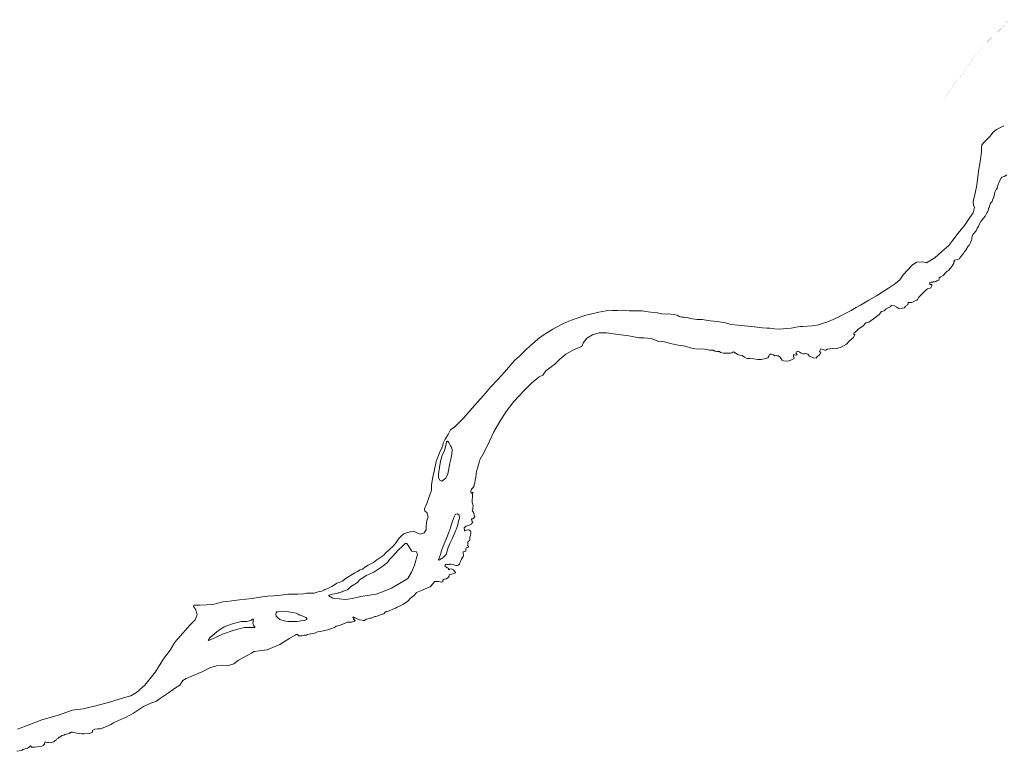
# Model space of a CAD drawing. Header units: metres. Extents: x 347609 to 404409, y 8548087 to 8605413.
# Tile 11 of 45: x 369043 to 370412, y 8558489 to 8559507. Entities that reach past the tile are written whole.
import ezdxf

# ---------------------------------------------------------------- set-up
doc = ezdxf.new("R2010")
doc.units = ezdxf.units.M
doc.linetypes.add('ACAD_ISO04W100', pattern=[30, 24, -3, 0, -3])
doc.layers.add('01. RIO', color=7, linetype='Continuous', lineweight=5, true_color=0x2776bb)
doc.layers.add('Red vial vecinal', color=241, linetype='ACAD_ISO04W100', lineweight=30)

# ---------------------------------------------------------------- blocks, each defined once
blk = doc.blocks.new('REIORORI')
at = {"layer": '01. RIO', "color": 152, "lineweight": 15, "true_color": 0x2776bb, "flags": 128}
for points in [[(369039.9, 8558520.2), (369057, 8558526.6), (369073.6, 8558533), (369097.9, 8558540), (369115.7, 8558546.6), (369131.2, 8558548.6), (369148.8, 8558552.5), (369167.6, 8558557.7), (369186.9, 8558563.5), (369197.2, 8558566.7), (369205.3, 8558570.9), (369216.8, 8558581.2), (369231.7, 8558599.7), (369242.7, 8558617.9), (369252, 8558629.8), (369258.6, 8558641.1), (369266.5, 8558650.1), (369279.4, 8558664.6), (369286.8, 8558672.2), (369289.5, 8558679.8), (369287.5, 8558687.1), (369284.3, 8558690.8), (369284.8, 8558692.5), (369293.4, 8558692.7), (369311.2, 8558693.7), (369325.4, 8558697.4), (369330.9, 8558697.8), (369338, 8558698.5), (369348.6, 8558700.1), (369365.9, 8558701.9), (369377.4, 8558703.5), (369387.5, 8558705), (369395.6, 8558705.7), (369405.9, 8558706.7), (369416.5, 8558707.9), (369429.8, 8558707.7), (369437.6, 8558708.5), (369442.2, 8558709.2), (369452.4, 8558709.2), (369456.3, 8558710.5), (369459.4, 8558711.4), (369463.1, 8558711.9), (369465.6, 8558713.4), (369467.4, 8558714.2), (369469.8, 8558715.1), (369473.2, 8558716.9), (369476.8, 8558718.4), (369480.5, 8558720.7), (369484, 8558723), (369487.1, 8558724.2), (369491.9, 8558726), (369495.6, 8558729.3), (369499.2, 8558731.6), (369505.4, 8558735.3), (369509.1, 8558737.6), (369512.4, 8558739.3), (369516.5, 8558741.7), (369519.4, 8558742.9), (369522.9, 8558745.6), (369527.4, 8558748.1), (369530.3, 8558749.5), (369534.7, 8558751.9), (369539.7, 8558755.6), (369546.3, 8558760.5), (369549.1, 8558762.3), (369551.8, 8558764.7), (369557.1, 8558770), (369562.7, 8558775.2), (369566.4, 8558779.9), (369570.2, 8558785.2), (369574.8, 8558790), (369577.3, 8558791.6), (369582.1, 8558793.9), (369590.3, 8558795.3), (369594.4, 8558793.7), (369599.7, 8558791.2), (369605.2, 8558793), (369608.2, 8558797.4), (369608.1, 8558802.9), (369609.3, 8558810.4), (369610.7, 8558815.1), (369609.2, 8558821.3), (369606.3, 8558823.5), (369605.9, 8558826.5), (369609, 8558834.1), (369615.6, 8558852.4), (369615.6, 8558859.6), (369616.9, 8558868.7), (369619.2, 8558879.1), (369622.1, 8558892.3), (369626.6, 8558904.5), (369630.1, 8558911.4), (369631.4, 8558915.2), (369632, 8558918.1), (369634.8, 8558923.5), (369638.8, 8558930.1), (369641.9, 8558936.3), (369647.9, 8558940.7), (369652, 8558944.8), (369660.5, 8558953.3), (369669, 8558962.9), (369675.8, 8558970.6), (369683.5, 8558979.8), (369690.7, 8558987.3), (369697.7, 8558995.6), (369707.7, 8559006.5), (369717.3, 8559016.7), (369728.5, 8559030), (369731.5, 8559033.3), (369738, 8559038.8), (369746, 8559046.8), (369753.7, 8559054.2), (369759.2, 8559059.1), (369764, 8559063.2), (369770.9, 8559068), (369776.9, 8559071.9), (369784.3, 8559076.4), (369790.4, 8559079.9), (369798.4, 8559083.8), (369806.6, 8559087.8), (369816.9, 8559091.5), (369828.8, 8559095.5), (369836.7, 8559097.5), (369848.2, 8559100), (369858.6, 8559101.8), (369867.3, 8559102.4), (369874.2, 8559102.4), (369881.3, 8559102.7), (369890.6, 8559101.9), (369896.1, 8559102.2), (369903.8, 8559101.9), (369908.7, 8559101.8), (369913.4, 8559101.1), (369920.6, 8559100), (369929.9, 8559099.1), (369935.3, 8559098), (369942.1, 8559097.2), (369944.7, 8559097.7), (369952.3, 8559096.7), (369957.2, 8559095.8), (369960.3, 8559093.9), (369963.8, 8559093.3), (369967.1, 8559093), (369971.3, 8559092.5), (369975.8, 8559091.5), (369984.5, 8559090.1), (369992.2, 8559090), (370003.2, 8559088.2), (370013.6, 8559087.1), (370024.3, 8559085.1), (370032.1, 8559083), (370041.8, 8559082.1), (370050.8, 8559081.2), (370060.4, 8559080.4), (370068.7, 8559079.3), (370076.1, 8559078.3), (370082.6, 8559078), (370086.2, 8559077.7), (370092.6, 8559077.1), (370100, 8559076.3), (370109.5, 8559077.4), (370115.8, 8559078), (370122.2, 8559079.3), (370128.8, 8559080.2), (370131.5, 8559080.2), (370145.2, 8559081), (370153.7, 8559082.6), (370160.3, 8559084.9), (370165.5, 8559086.2), (370174.5, 8559089.8), (370183.2, 8559093.9), (370192, 8559098.9), (370199.1, 8559102.4), (370206.5, 8559106.8), (370212.2, 8559110.1), (370219.1, 8559114.2), (370224.1, 8559117), (370234.4, 8559122.8), (370242.6, 8559128.1), (370251.4, 8559133.6), (370255.3, 8559136.4), (370260.8, 8559140.2), (370267, 8559145.2), (370271.5, 8559151.9), (370284, 8559165.6), (370290, 8559169.7), (370299, 8559170.3), (370304, 8559168.9), (370315.5, 8559175.8), (370325.4, 8559184.5), (370335.2, 8559192.7), (370340.7, 8559200.1), (370348.1, 8559210), (370357.1, 8559220.7), (370364.5, 8559231.6), (370368.9, 8559238.5), (370370.8, 8559245.6), (370369.5, 8559248.9), (370369.2, 8559254), (370371.9, 8559265.6), (370374, 8559277), (370375, 8559284.9), (370377.1, 8559299), (370379.1, 8559312.4), (370380.7, 8559322.9), (370380.5, 8559328.5), (370381, 8559332.8), (370384.6, 8559337), (370392.7, 8559344.9), (370396.2, 8559350), (370401.5, 8559354.1), (370411.6, 8559359.1)], [(369038.6, 8558489.3), (369045, 8558490.5), (369046.3, 8558491), (369046.9, 8558491.9), (369048, 8558491.9), (369049.1, 8558492.2), (369053.4, 8558493.8), (369056.6, 8558495.6), (369057.2, 8558496.3), (369057.9, 8558496.8), (369058.6, 8558496.2), (369058.5, 8558495.6), (369059.3, 8558495.1), (369063.7, 8558495.3), (369067.3, 8558495.4), (369073.5, 8558496.5), (369075.2, 8558497.5), (369077.1, 8558499.2), (369077.4, 8558500.1), (369077.8, 8558501.8), (369078, 8558502.4), (369079.2, 8558502.1), (369081.5, 8558501.5), (369082.8, 8558501.7), (369084.2, 8558501.3), (369086.1, 8558501.7), (369088.4, 8558502.1), (369090.3, 8558502.3), (369091.9, 8558504.2), (369093.7, 8558505.3), (369095, 8558507.2), (369096.2, 8558507.5), (369096.7, 8558508.3), (369097.7, 8558509), (369098.7, 8558509.2), (369100.4, 8558510.5), (369101.4, 8558511.4), (369103.9, 8558512), (369105.5, 8558512.7), (369107.4, 8558513.1), (369109.8, 8558513.6), (369111.8, 8558514.3), (369112.2, 8558515), (369113.5, 8558515.2), (369114.2, 8558515.8), (369116.7, 8558515.9), (369122.2, 8558514.6), (369128.8, 8558513.7), (369132.5, 8558513.5), (369139.4, 8558514), (369143.7, 8558515.4), (369144.6, 8558518.8), (369147.3, 8558520.3), (369151, 8558520.5), (369155.2, 8558520.4), (369158.9, 8558522), (369164.4, 8558524.1), (369169.7, 8558526.7), (369173, 8558528.9), (369180.2, 8558532.1), (369190.7, 8558536.7), (369201, 8558542.5), (369215.1, 8558551.6), (369225.3, 8558556.2), (369232.1, 8558558.7), (369238.8, 8558563.4), (369249.7, 8558570.8), (369259.5, 8558577.5), (369265.7, 8558581.5), (369269.5, 8558587.7), (369274.3, 8558590.7), (369283, 8558594.5), (369297.3, 8558600.4), (369307.3, 8558605.3), (369316.6, 8558608.2), (369325.4, 8558609), (369333.3, 8558608.7), (369340.5, 8558611.1), (369346.9, 8558616.1), (369359.9, 8558623.1), (369365.3, 8558625.9), (369368.4, 8558628.1), (369376.1, 8558628.9), (369387.2, 8558630.6), (369404.5, 8558637.8), (369418.6, 8558646.8), (369425.7, 8558651), (369427.2, 8558651.8), (369429.2, 8558651.6), (369430.7, 8558650.1), (369431.7, 8558649.8), (369435.5, 8558650), (369438.4, 8558650.7), (369441.5, 8558650.7), (369443.3, 8558651.9), (369447.6, 8558652.9), (369453.2, 8558653.7), (369457.1, 8558655.4), (369460.9, 8558655.9), (369471.2, 8558658.4), (369480.6, 8558661.5), (369482.8, 8558663.2), (369487.6, 8558664.4), (369495.4, 8558667.4), (369498.4, 8558669), (369504.4, 8558669.1), (369508.5, 8558670.5), (369509.3, 8558671.1), (369507.2, 8558672.6), (369507.8, 8558674.1), (369506, 8558675.4), (369506.6, 8558676.3), (369512.1, 8558673.6), (369515.2, 8558672.2), (369519, 8558671.7), (369520.3, 8558671.2), (369522.4, 8558671.5), (369524.8, 8558672.9), (369527.4, 8558673.8), (369529.7, 8558674.3), (369531.5, 8558674.5), (369534.3, 8558675.9), (369536.6, 8558676.9), (369538.2, 8558676.9), (369541.4, 8558677.9), (369545.5, 8558679.7), (369549.4, 8558680.7), (369550.8, 8558682.5), (369552.6, 8558683.8), (369555.8, 8558684.2), (369561.8, 8558687.2), (369565.4, 8558688.4), (369568, 8558689.9), (369571.1, 8558691), (369576.4, 8558693.9), (369582.7, 8558698.3), (369586.2, 8558702.3), (369591.9, 8558706.5), (369594.7, 8558710), (369596.9, 8558711.1), (369601.6, 8558712.8), (369609.1, 8558716.1), (369613.9, 8558718.3), (369618.5, 8558723.3), (369619.6, 8558725.4), (369622.7, 8558725.7), (369625.7, 8558725.6), (369627.7, 8558724.9), (369629, 8558724.6), (369630.7, 8558724.9), (369631.2, 8558725.2), (369631.2, 8558725.9), (369631.3, 8558727.3), (369631.6, 8558727.9), (369633.4, 8558728.7), (369636.3, 8558729.2), (369637.7, 8558730), (369639, 8558731.5), (369640.2, 8558733.1), (369640.1, 8558734.8), (369641.3, 8558735.3), (369643.9, 8558735.6), (369646, 8558736.6), (369647.8, 8558737.3), (369649, 8558737.4), (369648.8, 8558738.2), (369648, 8558739.3), (369647.1, 8558740.4), (369646.2, 8558741.9), (369644.3, 8558742.8), (369642.8, 8558743), (369640.8, 8558742.9), (369640.7, 8558742.5), (369640.4, 8558741.8), (369639.4, 8558742.4), (369639.1, 8558743.5), (369638, 8558744.4), (369636.5, 8558744.9), (369636, 8558745.4), (369635.8, 8558746.1), (369634.3, 8558747), (369634.2, 8558747.8), (369634.5, 8558748.9), (369635.5, 8558748.9), (369635.6, 8558749.4), (369635.8, 8558749.7), (369637.3, 8558749.3), (369638.8, 8558749), (369639.9, 8558748.8), (369640.9, 8558749.4), (369642.4, 8558749.7), (369645.3, 8558749.1), (369649.6, 8558747.9), (369651.3, 8558747.7), (369652.8, 8558748.4), (369654.3, 8558749.4), (369654.9, 8558751.3), (369655.7, 8558753.2), (369656.5, 8558754.8), (369657.2, 8558756.5), (369658.7, 8558758.7), (369659.8, 8558760.4), (369660.2, 8558761.6), (369659.6, 8558764.3), (369659.6, 8558766.6), (369662.1, 8558767.1), (369663.4, 8558767.5), (369663.5, 8558768.4), (369663.3, 8558769.9), (369663.6, 8558772.4), (369665.4, 8558772.9), (369666.8, 8558773.5), (369667, 8558774.4), (369666.3, 8558775.1), (369665.7, 8558775.9), (369666.1, 8558776.9), (369665.9, 8558778.4), (369665.9, 8558780.2), (369667.2, 8558781.6), (369669, 8558782.7), (369669, 8558783.3), (369668.7, 8558784.1), (369668.9, 8558785.2), (369668.7, 8558787.4), (369669.6, 8558789.3), (369670.1, 8558792.2), (369670.1, 8558794.2), (369669.7, 8558795.3), (369669.1, 8558796.3), (369668.2, 8558796.9), (369666.5, 8558797.6), (369663.8, 8558796.7), (369662, 8558796.2), (369661.6, 8558796.5), (369661.4, 8558797.8), (369661, 8558799.4), (369661.1, 8558800.1), (369663.8, 8558802.4), (369669.5, 8558804.2), (369671, 8558805.3), (369671.5, 8558806.5), (369672.4, 8558806.9), (369673, 8558807.7), (369672.8, 8558808.3), (369672.2, 8558808.2), (369672.1, 8558808.7), (369672.2, 8558809.4), (369672.2, 8558810.1), (369671.7, 8558810.8), (369671.3, 8558811.3), (369671.4, 8558812.2), (369671.6, 8558812.8), (369672.5, 8558812.8), (369673.7, 8558812.7), (369674.6, 8558813.3), (369674.6, 8558814.3), (369675.2, 8558815.1), (369675.8, 8558815.6), (369675.1, 8558817.9), (369674.4, 8558820.2), (369673.8, 8558821.4), (369672.5, 8558823.2), (369672.3, 8558824.8), (369672.9, 8558825.3), (369673.2, 8558826.9), (369673.7, 8558830.9), (369672.3, 8558835.6), (369672.8, 8558846.4), (369673.2, 8558848.2), (369673.2, 8558849.6), (369672.3, 8558848.9), (369671.6, 8558848.2), (369670.9, 8558848.4), (369670.4, 8558849.9), (369670.4, 8558851.3), (369670.8, 8558852.7), (369671.3, 8558853.8), (369672.3, 8558855), (369673.3, 8558856.3), (369674.4, 8558857.5), (369674.9, 8558859.8), (369675.8, 8558862.6), (369676.4, 8558866.3), (369677, 8558870.8), (369677.8, 8558874.4), (369678.3, 8558879), (369679.4, 8558882.6), (369680.4, 8558886.9), (369681.3, 8558889.8), (369681.9, 8558891), (369681.7, 8558893.1), (369683.3, 8558895.5), (369688.9, 8558905.6), (369696.4, 8558920.7), (369702.1, 8558933.5), (369710.5, 8558948), (369719.2, 8558962), (369730.2, 8558975.7), (369745, 8558991.8), (369754.8, 8559001.6), (369765.1, 8559010.1), (369770.3, 8559012.5), (369774.5, 8559018.4), (369781.9, 8559024), (369787.2, 8559028), (369794, 8559034.7), (369802.4, 8559041.5), (369813.9, 8559048.3), (369824.8, 8559052.6), (369826.9, 8559057.8), (369831.5, 8559064), (369839.5, 8559068.5), (369848.7, 8559071.3), (369858.8, 8559071.2), (369875.4, 8559069.2), (369890.1, 8559067.2), (369904.3, 8559064.4), (369911.1, 8559064.5), (369921.1, 8559063.3), (369931.9, 8559059.4), (369939.9, 8559059), (369947.6, 8559056.5), (369958.8, 8559054.3), (369966, 8559053.1), (369979.6, 8559049.5), (369985.8, 8559048.7), (369993, 8559049.2), (370002.3, 8559047.4), (370008, 8559047.1), (370009.9, 8559046), (370012.5, 8559045.6), (370016.1, 8559045.3), (370017.4, 8559043.9), (370021.6, 8559043.1), (370031.3, 8559043), (370033.5, 8559043.5), (370034.8, 8559044.5), (370035.9, 8559044.9), (370037.8, 8559043.8), (370041.4, 8559041.3), (370042.4, 8559040.6), (370044.4, 8559040.2), (370047.5, 8559039.8), (370050.9, 8559037.6), (370054, 8559035.6), (370057.7, 8559035.5), (370064.1, 8559035.4), (370069.5, 8559034.4), (370074.3, 8559034.3), (370079, 8559035.1), (370083.5, 8559036.8), (370085, 8559038.9), (370085.8, 8559040.7), (370087.3, 8559041.8), (370088.3, 8559041.7), (370089.3, 8559041.3), (370091.5, 8559040.9), (370093.3, 8559039.6), (370095, 8559039.9), (370096.5, 8559039.4), (370098, 8559039.3), (370100.2, 8559038), (370101.8, 8559035.2), (370103.5, 8559033.2), (370105, 8559032.3), (370109.5, 8559031.9), (370113.1, 8559032.3), (370116.2, 8559033.8), (370119.2, 8559035.2), (370119.9, 8559035.9), (370119.8, 8559037.8), (370119, 8559039.1), (370118.9, 8559040.4), (370118.9, 8559041.1), (370120.1, 8559041), (370122.7, 8559040.5), (370124.1, 8559041), (370123.2, 8559042.1), (370122.2, 8559043), (370123.4, 8559044.9), (370124, 8559045.3), (370125.3, 8559045.3), (370126.8, 8559045.2), (370129.9, 8559043), (370132.2, 8559042.1), (370134.3, 8559042.4), (370136.3, 8559042.8), (370138.9, 8559041.9), (370141.4, 8559039.1), (370143, 8559037.8), (370146.8, 8559036.5), (370150.6, 8559036.1), (370152, 8559038.5), (370154.8, 8559040.2), (370156.1, 8559042.2), (370157.1, 8559044.2), (370155.5, 8559045.6), (370156.1, 8559047.3), (370157.3, 8559049), (370160.3, 8559048.2), (370162.9, 8559047.5), (370164, 8559047.2), (370166.2, 8559048.6), (370173.1, 8559049.4), (370177.4, 8559049.1), (370185.2, 8559051.6), (370192.7, 8559055.7), (370196.6, 8559060), (370202.8, 8559065.1), (370204.2, 8559069.1), (370203.3, 8559069.6), (370202.8, 8559069.7), (370203.7, 8559071.6), (370207.2, 8559074.2), (370209, 8559076.6), (370215.6, 8559080.5), (370219.8, 8559085.1), (370223.7, 8559086.3), (370230.2, 8559090.9), (370238.2, 8559096.9), (370241.4, 8559100.9), (370245.1, 8559102), (370248, 8559104.7), (370253.8, 8559107.6), (370255.6, 8559109.5), (370259.4, 8559108.8), (370262.9, 8559107.2), (370265.4, 8559105.4), (370270.6, 8559105.8), (370273.5, 8559106.4), (370274.9, 8559108.4), (370278.3, 8559110.4), (370278.6, 8559113.5), (370281.9, 8559113.6), (370283.7, 8559113.5), (370286.3, 8559115), (370290.6, 8559116.8), (370292.2, 8559118.1), (370293.4, 8559121.1), (370300.2, 8559128.1), (370303.8, 8559131.1), (370305.4, 8559132.7), (370307.8, 8559132.9), (370310, 8559133.8), (370311.5, 8559137), (370311.5, 8559138.5), (370308.8, 8559138.4), (370308.6, 8559141.4), (370310.4, 8559141.7), (370313.1, 8559142), (370313.4, 8559142.4), (370315.2, 8559142.2), (370317.2, 8559142.8), (370318.6, 8559143.6), (370321.2, 8559144.6), (370321.6, 8559146.3), (370321.9, 8559147.7), (370324.1, 8559149.3), (370327.2, 8559151), (370328.3, 8559152.1), (370330.8, 8559155.2), (370332.7, 8559157.4), (370334.8, 8559158.3), (370337.4, 8559161.2), (370340.9, 8559165.9), (370342.1, 8559168), (370342, 8559170.2), (370343.7, 8559172.3), (370347.9, 8559173.6), (370349.9, 8559174.2), (370350.6, 8559175.9), (370352.6, 8559178.6), (370354.3, 8559180.4), (370355.8, 8559181.8), (370356.5, 8559183.5), (370358.7, 8559186.5), (370362.2, 8559191.8), (370363.6, 8559193.3), (370365.3, 8559197.1), (370366.5, 8559200.2), (370367.3, 8559201.4), (370367.3, 8559203.4), (370367.7, 8559205.5), (370368.8, 8559208), (370370.8, 8559210.5), (370373.5, 8559214.4), (370374.8, 8559216.8), (370376.4, 8559219.5), (370377.4, 8559222), (370379.5, 8559226.1), (370382.1, 8559229.1), (370383.6, 8559231), (370385.6, 8559233.6), (370388.1, 8559238.1), (370389.6, 8559240.3), (370390.1, 8559242.1), (370390.4, 8559243.6), (370390.5, 8559244.5), (370391.2, 8559245.9), (370391.9, 8559247.6), (370392.4, 8559248.8), (370392.8, 8559250.6), (370394.2, 8559252.6), (370395.2, 8559253.5), (370395.6, 8559254.2), (370395.9, 8559255.7), (370396.3, 8559257.3), (370397.2, 8559259.5), (370398, 8559260.3), (370398.2, 8559262.2), (370398.8, 8559264.6), (370399.4, 8559266.6), (370399.7, 8559268.2), (370400.9, 8559270.7), (370402.2, 8559272.2), (370402.5, 8559273.8), (370403.4, 8559276.1), (370404, 8559277.9), (370404.3, 8559279.3), (370405.4, 8559281.1), (370406.6, 8559284.1), (370407.3, 8559286.2), (370408.8, 8559288.1), (370412.1, 8559289), (370416, 8559291.1)]]:
    blk.add_lwpolyline(points, dxfattribs=at)
for points in [[(369640.9, 8558916.3), (369639.4, 8558919.5), (369637.9, 8558920.8), (369636.5, 8558919.8), (369636, 8558916.5), (369633.5, 8558907.6), (369630.5, 8558900.6), (369628.2, 8558892.7), (369626.5, 8558884.3), (369625.2, 8558875), (369625.2, 8558869.9), (369627.2, 8558866.4), (369629.8, 8558865.3), (369635.3, 8558869.2), (369638.3, 8558875.5), (369639.8, 8558882.1), (369640.6, 8558888.2), (369642.4, 8558895.5), (369643.9, 8558902.8), (369644.4, 8558908.9), (369643.4, 8558912.4), (369642.1, 8558914)], [(369626.8, 8558755.6), (369631.1, 8558758.5), (369635.8, 8558763.2), (369638.7, 8558772.8), (369641.6, 8558779.3), (369644.4, 8558784.8), (369648.4, 8558794.6), (369650.6, 8558800.1), (369652.2, 8558804.7), (369653.3, 8558809.5), (369654.5, 8558813.4), (369653.9, 8558817.7), (369651.7, 8558819.5), (369648.8, 8558819), (369646.7, 8558814.5), (369643.9, 8558806.8), (369641.8, 8558800.2), (369639, 8558792.9), (369636.7, 8558786.6), (369634.7, 8558781.2), (369631.8, 8558774.7), (369629.5, 8558768.2), (369628.6, 8558765.1), (369628.2, 8558763.1), (369626.8, 8558759.4), (369625.5, 8558756.3), (369625.7, 8558755.7), (369626.4, 8558755.4)], [(369472.6, 8558705.8), (369478.5, 8558702.4), (369496, 8558700.7), (369505.6, 8558701.9), (369517.4, 8558704.6), (369538.4, 8558707.8), (369547.6, 8558711.3), (369560, 8558716.1), (369571, 8558722.6), (369582.8, 8558729.6), (369587.9, 8558738.5), (369591.9, 8558748.3), (369595.9, 8558763.1), (369594.9, 8558766.6), (369588.4, 8558767.7), (369583, 8558775.5), (369581.2, 8558778.5), (369578.7, 8558778.2), (369575.6, 8558775.2), (369569, 8558769), (369561.9, 8558760.9), (369557.2, 8558756.1), (369554.3, 8558751.8), (369546.7, 8558745.7), (369535.4, 8558738.7), (369524.5, 8558733.7), (369520.2, 8558730.8), (369515.6, 8558727.7), (369512.7, 8558724.2), (369506.8, 8558720.3), (369503, 8558718), (369499.7, 8558715), (369498.7, 8558714.1), (369495.4, 8558712.9), (369492.9, 8558712), (369491.3, 8558711), (369489.4, 8558710.5), (369487.4, 8558709.8), (369485.6, 8558709.7), (369483.2, 8558709), (369478, 8558707.8), (369474.8, 8558706.9), (369473.1, 8558706.7), (369472.7, 8558706.5)], [(369304.8, 8558643.3), (369307.1, 8558647), (369317.3, 8558656.1), (369327, 8558662.3), (369340.3, 8558667.1), (369350.7, 8558669.8), (369358, 8558669.8), (369364.3, 8558671.2), (369367.7, 8558673.4), (369367.9, 8558672.6), (369367.1, 8558667.4), (369368.5, 8558663.8), (369369.9, 8558662.4), (369369.6, 8558661.5), (369355.1, 8558661.5), (369341.2, 8558657.7), (369324.7, 8558652.1), (369315.3, 8558647.8), (369306.6, 8558643.9)], [(369402.4, 8558683.5), (369408.7, 8558684), (369416.6, 8558683.2), (369422, 8558682.3), (369427.2, 8558681.3), (369430.2, 8558680), (369432.2, 8558678.7), (369435.5, 8558677.7), (369440.9, 8558675.6), (369442.3, 8558674.1), (369442.2, 8558672.6), (369439.3, 8558671.5), (369433.7, 8558670.9), (369428.6, 8558670), (369422.4, 8558669.7), (369415.8, 8558669.9), (369410.7, 8558670.8), (369404.8, 8558672.5), (369401.6, 8558675.2), (369399.3, 8558677.5), (369398.8, 8558679.8), (369399.6, 8558681.9), (369400.6, 8558683.1)]]:
    blk.add_lwpolyline(points, close=True, dxfattribs=at)

msp = doc.modelspace()

# ---------------------------------------------------------------- linework, layer by layer
at = {"layer": 'Red vial vecinal', "lineweight": 15, "transparency": 33554687, "const_width": 0.1}
msp.add_lwpolyline([(370419.4, 8559506.9), (370410.3, 8559496.9), (370402.2, 8559489), (370392.8, 8559480), (370383, 8559470), (370375, 8559460), (370368, 8559451), (370362, 8559442), (370354, 8559431), (370347.7, 8559423.6), (370340.9, 8559415.6), (370329.4, 8559398)], dxfattribs=at)

# ---------------------------------------------------------------- block references
msp.add_blockref('REIORORI', (0, 0))

doc.saveas('drawing.dxf')
